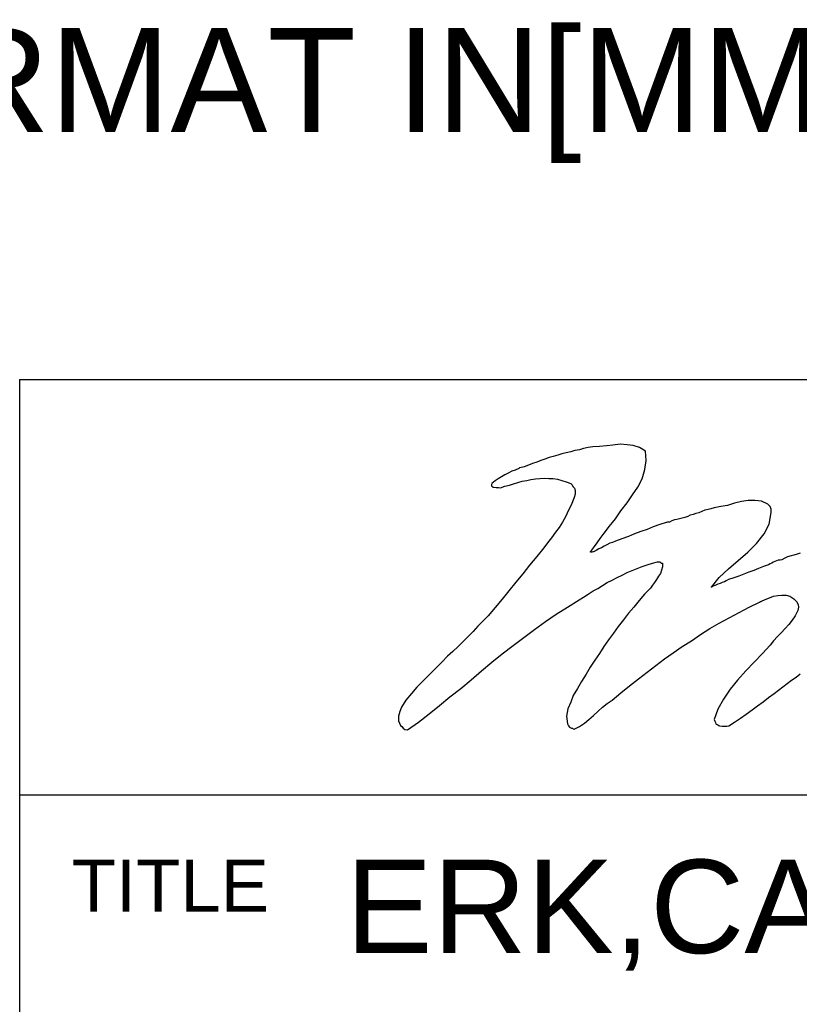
# Model space of a CAD drawing. Header units: inches. Extents: x 3 to 177, y 3 to 114.
# Tile 15 of 95: x 149 to 157, y 13 to 23. Entities that reach past the tile are written whole.
import ezdxf
from ezdxf.enums import TextEntityAlignment as Align

# ---------------------------------------------------------------- set-up
doc = ezdxf.new("R2010")
doc.units = ezdxf.units.IN
doc.header["$LTSCALE"] = 9.973333
doc.header["$MEASUREMENT"] = 0
doc.layers.get('0').update_dxf_attribs({"linetype": 'CONTINUOUS'})
doc.layers.add('09_ALL_DETAIL_ITEMS', color=7, linetype='CONTINUOUS')
doc.styles.get("Standard").update_dxf_attribs({"font": 'arial.ttf'})
doc.styles.add('TEXTSTYLE_2', font='arial.ttf')

# ---------------------------------------------------------------- blocks, each defined once
blk = doc.blocks.new('MAP_LOGO_AND_NAME_BL0', base_point=(162.667, 17.6))
at = {"color": 7, "linetype": 'Continuous'}
for p, q in [((155.128, 19.024), (155.085, 19.011)), ((155.175, 19.033), (155.128, 19.024)), ((155.222, 19.041), (155.175, 19.033)), ((155.29, 19.045), (155.222, 19.041)), ((155.362, 19.05), (155.29, 19.045)), ((155.43, 19.058), (155.362, 19.05)), ((155.503, 19.067), (155.43, 19.058)), ((155.575, 19.062), (155.503, 19.067)), ((155.639, 19.054), (155.575, 19.062)), ((155.703, 19.033), (155.639, 19.054)), ((155.763, 18.998), (155.703, 19.033)), ((154.774, 18.93), (154.731, 18.913)), ((154.816, 18.943), (154.774, 18.93)), ((154.863, 18.956), (154.816, 18.943)), ((154.906, 18.969), (154.863, 18.956)), ((154.949, 18.981), (154.906, 18.969)), ((154.996, 18.99), (154.949, 18.981)), ((155.038, 19.003), (154.996, 18.99)), ((155.085, 19.011), (155.038, 19.003)), ((155.772, 18.9), (155.763, 18.998)), ((154.463, 18.819), (154.424, 18.802)), ((154.471, 18.824), (154.463, 18.819)), ((154.488, 18.828), (154.471, 18.824)), ((154.505, 18.832), (154.488, 18.828)), ((154.518, 18.836), (154.505, 18.832)), ((154.561, 18.853), (154.518, 18.836)), ((154.603, 18.871), (154.561, 18.853)), ((154.646, 18.883), (154.603, 18.871)), ((154.689, 18.9), (154.646, 18.883)), ((154.731, 18.913), (154.689, 18.9)), ((155.759, 18.807), (155.772, 18.9)), ((154.249, 18.713), (154.22, 18.691)), ((154.284, 18.734), (154.249, 18.713)), ((154.318, 18.755), (154.284, 18.734)), ((154.352, 18.772), (154.318, 18.755)), ((154.39, 18.79), (154.352, 18.772)), ((154.424, 18.802), (154.39, 18.79)), ((154.586, 18.704), (154.633, 18.713)), ((154.633, 18.713), (154.68, 18.717)), ((154.68, 18.717), (154.723, 18.721)), ((154.723, 18.721), (154.77, 18.717)), ((154.77, 18.717), (154.816, 18.717)), ((154.816, 18.717), (154.859, 18.709)), ((155.686, 18.628), (155.729, 18.713)), ((155.729, 18.713), (155.759, 18.807)), ((154.185, 18.662), (154.181, 18.653)), ((154.181, 18.653), (154.181, 18.649)), ((154.181, 18.649), (154.181, 18.64)), ((154.181, 18.64), (154.198, 18.628)), ((154.22, 18.691), (154.185, 18.666)), ((154.185, 18.666), (154.185, 18.662)), ((154.198, 18.628), (154.228, 18.623)), ((154.228, 18.623), (154.254, 18.623)), ((154.254, 18.623), (154.275, 18.619)), ((154.275, 18.619), (154.318, 18.636)), ((154.318, 18.636), (154.365, 18.649)), ((154.365, 18.649), (154.407, 18.662)), ((154.407, 18.662), (154.454, 18.674)), ((154.454, 18.674), (154.497, 18.687)), ((154.497, 18.687), (154.544, 18.696)), ((154.544, 18.696), (154.586, 18.704)), ((154.859, 18.709), (154.906, 18.696)), ((154.906, 18.696), (154.949, 18.683)), ((154.949, 18.683), (154.996, 18.666)), ((154.996, 18.666), (155.008, 18.653)), ((155.008, 18.653), (155.021, 18.632)), ((155.021, 18.632), (155.034, 18.615)), ((155.034, 18.615), (155.042, 18.593)), ((155.631, 18.547), (155.686, 18.628)), ((155.03, 18.521), (155.017, 18.487)), ((155.042, 18.555), (155.03, 18.521)), ((155.042, 18.593), (155.042, 18.555)), ((155.575, 18.466), (155.631, 18.547)), ((155.004, 18.448), (154.974, 18.389)), ((155.017, 18.487), (155.004, 18.448)), ((155.511, 18.384), (155.575, 18.466)), ((156.471, 18.414), (156.437, 18.406)), ((156.539, 18.427), (156.471, 18.414)), ((156.607, 18.44), (156.539, 18.427)), ((156.68, 18.461), (156.607, 18.44)), ((156.752, 18.478), (156.68, 18.461)), ((156.82, 18.491), (156.752, 18.478)), ((156.889, 18.491), (156.82, 18.491)), ((156.957, 18.483), (156.889, 18.491)), ((157.021, 18.453), (156.957, 18.483)), ((157.029, 18.444), (157.021, 18.453)), ((157.046, 18.427), (157.029, 18.444)), ((157.055, 18.402), (157.046, 18.427)), ((154.944, 18.329), (154.91, 18.269)), ((154.974, 18.389), (154.944, 18.329)), ((155.456, 18.303), (155.511, 18.384)), ((156.142, 18.308), (156.113, 18.303)), ((156.168, 18.316), (156.142, 18.308)), ((156.198, 18.325), (156.168, 18.316)), ((156.223, 18.338), (156.198, 18.325)), ((156.253, 18.346), (156.223, 18.338)), ((156.283, 18.355), (156.253, 18.346)), ((156.313, 18.363), (156.283, 18.355)), ((156.343, 18.376), (156.313, 18.363)), ((156.373, 18.389), (156.343, 18.376)), ((156.407, 18.397), (156.373, 18.389)), ((156.437, 18.406), (156.407, 18.397)), ((157.034, 18.248), (157.055, 18.367)), ((157.055, 18.367), (157.055, 18.402)), ((154.876, 18.214), (154.838, 18.163)), ((154.91, 18.269), (154.876, 18.214)), ((155.362, 18.184), (155.392, 18.222)), ((155.392, 18.222), (155.426, 18.265)), ((155.426, 18.265), (155.456, 18.303)), ((155.844, 18.218), (155.78, 18.193)), ((155.912, 18.244), (155.844, 18.218)), ((155.976, 18.265), (155.912, 18.244)), ((155.98, 18.265), (155.976, 18.265)), ((155.989, 18.269), (155.98, 18.265)), ((155.998, 18.269), (155.989, 18.269)), ((156.01, 18.269), (155.998, 18.269)), ((156.036, 18.282), (156.01, 18.269)), ((156.061, 18.291), (156.036, 18.282)), ((156.087, 18.295), (156.061, 18.291)), ((156.113, 18.303), (156.087, 18.295)), ((156.982, 18.146), (157.034, 18.248)), ((154.799, 18.107), (154.757, 18.056)), ((154.838, 18.163), (154.799, 18.107)), ((155.298, 18.099), (155.328, 18.141)), ((155.328, 18.141), (155.362, 18.184)), ((155.588, 18.12), (155.52, 18.095)), ((155.652, 18.146), (155.588, 18.12)), ((155.716, 18.171), (155.652, 18.146)), ((155.78, 18.193), (155.716, 18.171)), ((156.906, 18.048), (156.982, 18.146)), ((154.718, 18.005), (154.646, 17.916)), ((154.757, 18.056), (154.718, 18.005)), ((155.209, 17.975), (155.239, 18.018)), ((155.239, 18.018), (155.268, 18.056)), ((155.268, 18.056), (155.298, 18.099)), ((155.311, 18.005), (155.285, 17.992)), ((155.341, 18.022), (155.311, 18.005)), ((155.366, 18.035), (155.341, 18.022)), ((155.396, 18.052), (155.366, 18.035)), ((155.426, 18.06), (155.396, 18.052)), ((155.456, 18.073), (155.426, 18.06)), ((155.52, 18.095), (155.456, 18.073)), ((156.816, 17.958), (156.906, 18.048)), ((154.646, 17.916), (154.573, 17.826)), ((155.196, 17.962), (155.2, 17.967)), ((155.204, 17.958), (155.196, 17.962)), ((155.2, 17.967), (155.204, 17.971)), ((155.204, 17.971), (155.209, 17.975)), ((155.213, 17.958), (155.204, 17.958)), ((155.222, 17.962), (155.213, 17.958)), ((155.23, 17.962), (155.222, 17.962)), ((155.256, 17.975), (155.23, 17.962)), ((155.285, 17.992), (155.256, 17.975)), ((156.718, 17.873), (156.816, 17.958)), ((157.225, 17.911), (157.196, 17.898)), ((157.26, 17.92), (157.225, 17.911)), ((157.289, 17.928), (157.26, 17.92)), ((157.323, 17.937), (157.289, 17.928)), ((157.353, 17.95), (157.323, 17.937)), ((154.573, 17.826), (154.505, 17.736)), ((155.678, 17.792), (155.729, 17.813)), ((155.729, 17.813), (155.78, 17.83)), ((155.78, 17.83), (155.835, 17.847)), ((155.835, 17.847), (155.887, 17.86)), ((155.887, 17.86), (155.895, 17.86)), ((155.895, 17.86), (155.904, 17.86)), ((155.904, 17.86), (155.912, 17.86)), ((155.912, 17.86), (155.921, 17.852)), ((155.921, 17.852), (155.925, 17.847)), ((155.925, 17.847), (155.929, 17.847)), ((155.929, 17.847), (155.938, 17.847)), ((155.938, 17.809), (155.929, 17.775)), ((155.938, 17.847), (155.938, 17.843)), ((155.938, 17.843), (155.938, 17.809)), ((156.616, 17.788), (156.718, 17.873)), ((156.978, 17.813), (156.927, 17.792)), ((157.029, 17.83), (156.978, 17.813)), ((157.046, 17.839), (157.029, 17.83)), ((157.063, 17.847), (157.046, 17.839)), ((157.076, 17.856), (157.063, 17.847)), ((157.093, 17.864), (157.076, 17.856)), ((157.11, 17.869), (157.093, 17.864)), ((157.127, 17.877), (157.11, 17.869)), ((157.149, 17.877), (157.127, 17.877)), ((157.166, 17.881), (157.149, 17.877)), ((157.196, 17.898), (157.166, 17.881)), ((154.505, 17.736), (154.433, 17.651)), ((155.473, 17.698), (155.524, 17.724)), ((155.524, 17.724), (155.575, 17.749)), ((155.575, 17.749), (155.627, 17.771)), ((155.627, 17.771), (155.678, 17.792)), ((155.899, 17.711), (155.878, 17.677)), ((155.917, 17.741), (155.899, 17.711)), ((155.929, 17.775), (155.917, 17.741)), ((156.522, 17.698), (156.616, 17.788)), ((156.722, 17.711), (156.671, 17.694)), ((156.773, 17.732), (156.722, 17.711)), ((156.825, 17.753), (156.773, 17.732)), ((156.876, 17.771), (156.825, 17.753)), ((156.927, 17.792), (156.876, 17.771)), ((154.433, 17.651), (154.36, 17.562)), ((155.273, 17.587), (155.324, 17.617)), ((155.324, 17.617), (155.371, 17.647)), ((155.371, 17.647), (155.422, 17.672)), ((155.422, 17.672), (155.473, 17.698)), ((155.835, 17.621), (155.814, 17.591)), ((155.857, 17.647), (155.835, 17.621)), ((155.878, 17.677), (155.857, 17.647)), ((156.441, 17.6), (156.522, 17.698)), ((156.445, 17.604), (156.441, 17.604)), ((156.441, 17.604), (156.441, 17.6)), ((156.441, 17.6), (156.441, 17.596)), ((156.441, 17.596), (156.441, 17.6)), ((156.467, 17.613), (156.445, 17.604)), ((156.488, 17.621), (156.467, 17.613)), ((156.509, 17.63), (156.488, 17.621)), ((156.53, 17.638), (156.509, 17.63)), ((156.552, 17.647), (156.53, 17.638)), ((156.577, 17.655), (156.552, 17.647)), ((156.594, 17.664), (156.577, 17.655)), ((156.616, 17.677), (156.594, 17.664)), ((156.671, 17.694), (156.616, 17.677)), ((154.36, 17.562), (154.292, 17.476)), ((155.128, 17.498), (155.175, 17.528)), ((155.175, 17.528), (155.226, 17.562)), ((155.226, 17.562), (155.273, 17.587)), ((155.754, 17.528), (155.699, 17.464)), ((155.814, 17.591), (155.754, 17.528)), ((157.038, 17.489), (157.08, 17.506)), ((157.08, 17.506), (157.123, 17.515)), ((157.123, 17.515), (157.166, 17.519)), ((157.166, 17.519), (157.208, 17.519)), ((157.208, 17.519), (157.247, 17.506)), ((157.247, 17.506), (157.289, 17.481)), ((154.292, 17.476), (154.22, 17.391)), ((154.961, 17.395), (155.081, 17.468)), ((155.081, 17.468), (155.128, 17.498)), ((155.699, 17.464), (155.644, 17.395)), ((156.829, 17.395), (156.935, 17.447)), ((156.935, 17.447), (156.94, 17.447)), ((156.94, 17.447), (156.944, 17.451)), ((156.944, 17.451), (156.953, 17.451)), ((156.953, 17.451), (156.957, 17.455)), ((156.957, 17.455), (156.995, 17.472)), ((156.995, 17.472), (157.038, 17.489)), ((157.289, 17.481), (157.315, 17.451)), ((157.315, 17.451), (157.332, 17.421)), ((157.332, 17.421), (157.336, 17.395)), ((154.147, 17.306), (154.096, 17.255)), ((154.22, 17.391), (154.147, 17.306)), ((154.735, 17.246), (154.846, 17.323)), ((154.846, 17.323), (154.961, 17.395)), ((155.588, 17.331), (155.537, 17.263)), ((155.644, 17.395), (155.588, 17.331)), ((156.624, 17.284), (156.727, 17.34)), ((156.727, 17.34), (156.829, 17.395)), ((157.302, 17.306), (157.272, 17.259)), ((157.328, 17.361), (157.302, 17.306)), ((157.336, 17.395), (157.328, 17.361)), ((154.041, 17.199), (153.994, 17.144)), ((154.096, 17.255), (154.041, 17.199)), ((154.625, 17.165), (154.735, 17.246)), ((155.482, 17.195), (155.435, 17.127)), ((155.537, 17.263), (155.482, 17.195)), ((156.424, 17.174), (156.522, 17.229)), ((156.522, 17.229), (156.624, 17.284)), ((157.238, 17.216), (157.2, 17.174)), ((157.272, 17.259), (157.238, 17.216)), ((153.994, 17.144), (153.942, 17.093)), ((154.514, 17.084), (154.625, 17.165)), ((155.435, 17.127), (155.384, 17.059)), ((156.236, 17.05), (156.33, 17.114)), ((156.33, 17.114), (156.424, 17.174)), ((157.157, 17.131), (157.119, 17.093)), ((157.2, 17.174), (157.157, 17.131)), ((153.891, 17.041), (153.84, 16.99)), ((153.942, 17.093), (153.891, 17.041)), ((154.292, 16.914), (154.403, 16.999)), ((154.403, 16.999), (154.514, 17.084)), ((155.384, 17.059), (155.337, 16.99)), ((156.142, 16.99), (156.236, 17.05)), ((157.046, 17.003), (156.965, 16.918)), ((157.08, 17.05), (157.046, 17.003)), ((157.119, 17.093), (157.08, 17.05)), ((153.729, 16.892), (153.67, 16.828)), ((153.785, 16.939), (153.729, 16.892)), ((153.84, 16.99), (153.785, 16.939)), ((154.185, 16.828), (154.292, 16.914)), ((155.29, 16.918), (155.243, 16.85)), ((155.337, 16.99), (155.29, 16.918)), ((155.959, 16.862), (156.049, 16.926)), ((156.049, 16.926), (156.142, 16.99)), ((156.965, 16.918), (156.88, 16.828)), ((153.67, 16.828), (153.606, 16.764)), ((154.079, 16.739), (154.185, 16.828)), ((155.243, 16.85), (155.196, 16.777)), ((155.78, 16.726), (155.87, 16.794)), ((155.87, 16.794), (155.959, 16.862)), ((156.88, 16.828), (156.795, 16.739)), ((153.542, 16.7), (153.478, 16.636)), ((153.606, 16.764), (153.542, 16.7)), ((153.972, 16.649), (154.079, 16.739)), ((155.153, 16.705), (155.106, 16.632)), ((155.196, 16.777), (155.153, 16.705)), ((155.691, 16.658), (155.78, 16.726)), ((156.795, 16.739), (156.71, 16.645)), ((157.311, 16.675), (157.353, 16.709)), ((153.478, 16.636), (153.414, 16.572)), ((153.866, 16.56), (153.972, 16.649)), ((155.106, 16.632), (155.064, 16.56)), ((155.601, 16.585), (155.691, 16.658)), ((156.71, 16.645), (156.633, 16.551)), ((157.174, 16.577), (157.221, 16.611)), ((157.221, 16.611), (157.264, 16.645)), ((157.264, 16.645), (157.311, 16.675)), ((153.358, 16.509), (153.303, 16.44)), ((153.414, 16.572), (153.358, 16.509)), ((153.755, 16.474), (153.866, 16.56)), ((155.021, 16.487), (154.996, 16.419)), ((155.064, 16.56), (155.021, 16.487)), ((155.422, 16.44), (155.511, 16.513)), ((155.511, 16.513), (155.601, 16.585)), ((156.633, 16.551), (156.565, 16.449)), ((157.029, 16.466), (157.085, 16.509)), ((157.085, 16.509), (157.132, 16.543)), ((157.132, 16.543), (157.174, 16.577)), ((153.303, 16.44), (153.256, 16.368)), ((153.648, 16.385), (153.755, 16.474)), ((154.996, 16.419), (154.966, 16.351)), ((155.324, 16.368), (155.371, 16.406)), ((155.371, 16.406), (155.422, 16.44)), ((156.565, 16.449), (156.509, 16.347)), ((156.914, 16.381), (156.974, 16.423)), ((156.974, 16.423), (157.029, 16.466)), ((153.239, 16.321), (153.226, 16.274)), ((153.256, 16.368), (153.239, 16.321)), ((153.431, 16.214), (153.542, 16.3)), ((153.542, 16.3), (153.648, 16.385)), ((154.966, 16.351), (154.953, 16.274)), ((155.23, 16.283), (155.277, 16.325)), ((155.277, 16.325), (155.324, 16.368)), ((156.509, 16.347), (156.471, 16.24)), ((156.739, 16.253), (156.799, 16.295)), ((156.799, 16.295), (156.859, 16.338)), ((156.859, 16.338), (156.914, 16.381)), ((153.226, 16.274), (153.226, 16.227)), ((153.226, 16.227), (153.248, 16.18)), ((153.32, 16.133), (153.431, 16.214)), ((154.953, 16.274), (154.961, 16.197)), ((154.961, 16.197), (154.966, 16.189)), ((154.966, 16.189), (154.974, 16.176)), ((155.085, 16.167), (155.136, 16.202)), ((155.136, 16.202), (155.183, 16.24)), ((155.183, 16.24), (155.23, 16.283)), ((156.471, 16.24), (156.475, 16.223)), ((156.475, 16.223), (156.484, 16.21)), ((156.484, 16.21), (156.488, 16.197)), ((156.488, 16.197), (156.492, 16.193)), ((156.492, 16.193), (156.501, 16.189)), ((156.501, 16.189), (156.509, 16.184)), ((156.509, 16.184), (156.518, 16.18)), ((156.62, 16.176), (156.68, 16.214)), ((156.68, 16.214), (156.739, 16.253)), ((153.248, 16.18), (153.26, 16.167)), ((153.26, 16.167), (153.273, 16.15)), ((153.273, 16.15), (153.29, 16.138)), ((153.29, 16.138), (153.32, 16.133)), ((154.974, 16.176), (154.983, 16.163)), ((154.983, 16.163), (154.996, 16.155)), ((154.996, 16.155), (155.004, 16.15)), ((155.004, 16.15), (155.013, 16.15)), ((155.013, 16.15), (155.021, 16.146)), ((155.021, 16.146), (155.03, 16.142)), ((155.03, 16.142), (155.085, 16.167)), ((156.518, 16.18), (156.526, 16.176)), ((156.526, 16.176), (156.552, 16.172)), ((156.552, 16.172), (156.573, 16.172)), ((156.573, 16.172), (156.599, 16.172)), ((156.599, 16.172), (156.62, 16.176))]:
    blk.add_line(p, q, dxfattribs=at)

msp = doc.modelspace()

# ---------------------------------------------------------------- linework, layer by layer
at = {"color": 7, "linetype": 'Continuous'}
for p, q in [((149.333, 19.733), (176, 19.733)), ((149.333, 19.733), (149.333, 5.333)), ((149.333, 15.467), (176, 15.467))]:
    msp.add_line(p, q, dxfattribs=at)

# ---------------------------------------------------------------- block references
msp.add_blockref('MAP_LOGO_AND_NAME_BL0', (162.667, 17.6), dxfattribs=at)

# ---------------------------------------------------------------- texts
at = {"layer": '09_ALL_DETAIL_ITEMS', "color": 7, "linetype": 'Continuous'}
msp.add_text('2. ALL DIMENSIONS ARE GIVEN IN FORMAT IN[MM]', height=1.06667, dxfattribs=at).set_placement((121.493, 22.277))
at = {"layer": '09_ALL_DETAIL_ITEMS', "color": 7, "linetype": 'Continuous', "style": 'TEXTSTYLE_2'}
msp.add_text('TITLE', height=0.5333, dxfattribs=at).set_placement((149.867, 14.267))
msp.add_text('ERK,CABLE,REAR,DOOR,XXSP', height=0.96, dxfattribs=at).set_placement((162.667, 13.84), align=Align.CENTER)

doc.saveas('drawing.dxf')
